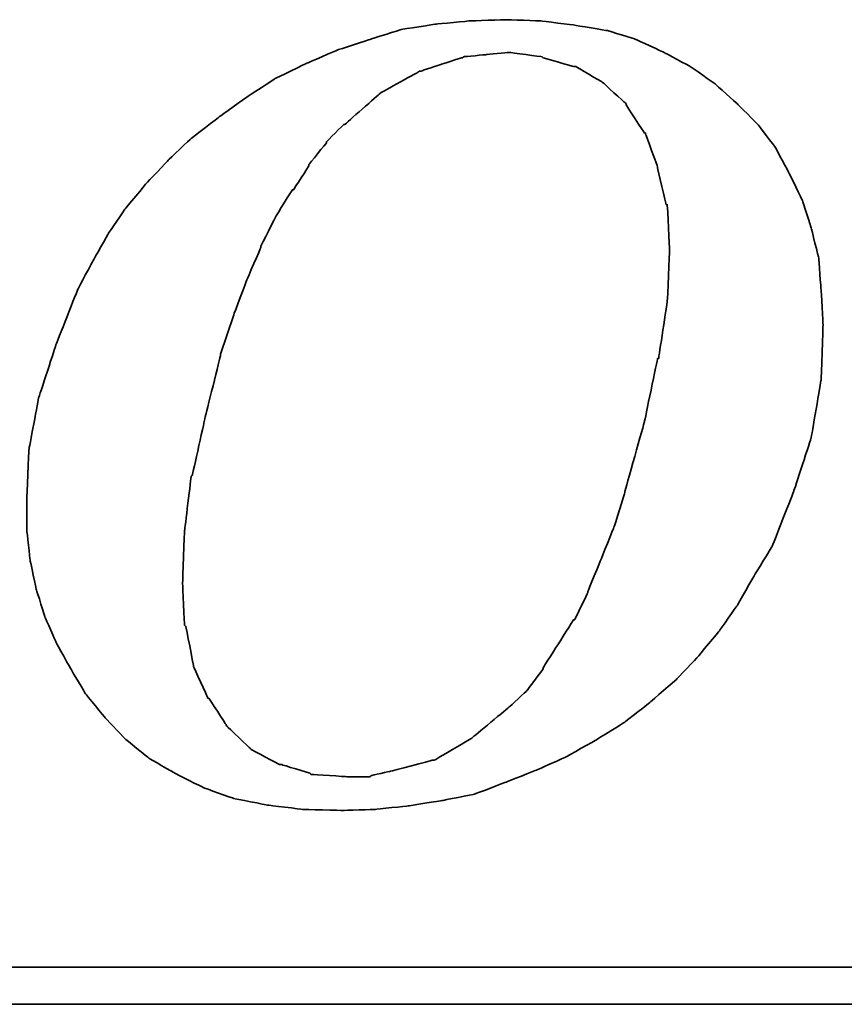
# Model space of a CAD drawing. Header units: millimetres. Extents: x -266 to -57, y 45 to 190.
# Tile 45 of 51: x -101.32 to -99.19, y 124.07 to 126.62. Entities that reach past the tile are written whole.
import ezdxf

# ---------------------------------------------------------------- set-up
doc = ezdxf.new("R2010")
doc.units = ezdxf.units.MM
doc.header["$LTSCALE"] = 0.1
doc.layers.add('CHA', color=7, linetype='CONTINUOUS')
doc.layers.add('layer 1', color=7, linetype='CONTINUOUS')

# ---------------------------------------------------------------- blocks, each defined once
blk = doc.blocks.new('TBI MOTION logo(完整正式版)')
at = {"layer": 'layer 1', "color": 22, "lineweight": 35}
for points, knots in [([(35.79625, -6.98375), (35.79625, -6.98375), (36.23125, -7.43875), (36.23125, -7.43875), (36.23125, -7.43875), (36.23125, -7.43875), (36.75625, -7.87125), (36.75625, -7.87125), (36.75625, -7.87125), (36.75625, -7.87125), (37.33125, -8.20375), (37.33125, -8.20375), (37.33125, -8.20375), (37.33125, -8.20375), (37.95625, -8.51875), (37.95625, -8.51875), (37.95625, -8.51875), (37.95625, -8.51875), (38.62625, -8.75875), (38.62625, -8.75875), (38.62625, -8.75875), (38.62625, -8.75875), (39.37125, -8.90375), (39.37125, -8.90375), (39.37125, -8.90375), (39.37125, -8.90375), (40.14125, -8.99875), (40.14125, -8.99875), (40.14125, -8.99875), (40.14125, -8.99875), (41.02625, -9.02375), (41.02625, -9.02375), (41.02625, -9.02375), (41.02625, -9.02375), (41.74625, -8.99875), (41.74625, -8.99875), (41.74625, -8.99875), (41.74625, -8.99875), (42.46625, -8.92375), (42.46625, -8.92375), (42.46625, -8.92375), (42.46625, -8.92375), (43.21125, -8.80625), (43.21125, -8.80625), (43.21125, -8.80625), (43.21125, -8.80625), (43.93125, -8.66375), (43.93125, -8.66375), (43.93125, -8.66375), (43.93125, -8.66375), (44.62625, -8.39875), (44.62625, -8.39875), (44.62625, -8.39875), (44.62625, -8.39875), (45.29625, -8.13375), (45.29625, -8.13375), (45.29625, -8.13375), (45.29625, -8.13375), (45.94625, -7.84375), (45.94625, -7.84375), (45.94625, -7.84375), (45.94625, -7.84375), (46.61625, -7.46375), (46.61625, -7.46375), (46.61625, -7.46375), (46.61625, -7.46375), (47.24125, -7.07875), (47.24125, -7.07875), (47.24125, -7.07875), (47.24125, -7.07875), (47.81625, -6.62375), (47.81625, -6.62375), (47.81625, -6.62375), (47.81625, -6.62375), (48.36875, -6.14375), (48.36875, -6.14375), (48.36875, -6.14375), (48.36875, -6.14375), (48.84625, -5.64125), (48.84625, -5.64125), (48.84625, -5.64125), (48.84625, -5.64125), (49.32625, -5.06375), (49.32625, -5.06375), (49.32625, -5.06375), (49.32625, -5.06375), (49.71125, -4.51374), (49.71125, -4.51374), (49.71125, -4.51374), (49.71125, -4.51374), (50.09625, -3.83874), (50.09625, -3.83874), (50.09625, -3.83874), (50.09625, -3.83874), (50.48125, -3.21374), (50.48125, -3.21374), (50.48125, -3.21374), (50.48125, -3.21374), (50.96125, -1.99125), (50.96125, -1.99125), (50.96125, -1.99125), (50.96125, -1.99125), (51.34375, -0.81875), (51.34375, -0.81875), (51.34375, -0.81875), (51.34375, -0.81875), (51.56125, 0.45624), (51.56125, 0.45624), (51.56125, 0.45624), (51.56125, 0.45624), (51.60625, 1.67624), (51.60625, 1.67624), (51.60625, 1.67624), (51.60625, 1.67624), (51.56125, 2.44625), (51.56125, 2.44625), (51.56125, 2.44625), (51.56125, 2.44625), (51.51125, 3.14125), (51.51125, 3.14125), (51.51125, 3.14125), (51.51125, 3.14125), (51.34375, 3.81125), (51.34375, 3.81125), (51.34375, 3.81125), (51.34375, 3.81125), (51.15125, 4.41125), (51.15125, 4.41125), (51.15125, 4.41125), (51.15125, 4.41125), (50.86125, 5.01125), (50.86125, 5.01125), (50.86125, 5.01125), (50.86125, 5.01125), (50.55125, 5.58875), (50.55125, 5.58875), (50.55125, 5.58875), (50.55125, 5.58875), (50.16625, 6.09125), (50.16625, 6.09125), (50.16625, 6.09125), (50.16625, 6.09125), (49.71125, 6.54875), (49.71125, 6.54875), (49.71125, 6.54875), (49.71125, 6.54875), (49.23125, 6.98125), (49.23125, 6.98125), (49.23125, 6.98125), (49.23125, 6.98125), (48.67875, 7.36625), (48.67875, 7.36625), (48.67875, 7.36625), (48.67875, 7.36625), (48.10375, 7.67625), (48.10375, 7.67625), (48.10375, 7.67625), (48.10375, 7.67625), (47.48125, 7.96375), (47.48125, 7.96375), (47.48125, 7.96375), (47.48125, 7.96375), (46.85625, 8.15625), (46.85625, 8.15625), (46.85625, 8.15625), (46.85625, 8.15625), (46.13625, 8.27624), (46.13625, 8.27624), (46.13625, 8.27624), (46.13625, 8.27624), (45.39125, 8.37125), (45.39125, 8.37125), (45.39125, 8.37125), (45.39125, 8.37125), (44.62625, 8.39624), (44.62625, 8.39624), (44.62625, 8.39624), (44.62625, 8.39624), (43.83625, 8.37125), (43.83625, 8.37125), (43.83625, 8.37125), (43.83625, 8.37125), (43.09125, 8.30125), (43.09125, 8.30125), (43.09125, 8.30125), (43.09125, 8.30125), (42.32125, 8.18125), (42.32125, 8.18125), (42.32125, 8.18125), (42.32125, 8.18125), (41.62875, 7.96375), (41.62875, 7.96375), (41.62875, 7.96375), (41.62875, 7.96375), (40.90625, 7.72625), (40.90625, 7.72625), (40.90625, 7.72625), (40.90625, 7.72625), (40.23624, 7.43625), (40.23624, 7.43625), (40.23624, 7.43625), (40.23624, 7.43625), (39.54124, 7.10125), (39.54124, 7.10125), (39.54124, 7.10125), (39.54124, 7.10125), (38.91625, 6.69125), (38.91625, 6.69125), (38.91625, 6.69125), (38.91625, 6.69125), (38.31625, 6.26125), (38.31625, 6.26125), (38.31625, 6.26125), (38.31625, 6.26125), (37.69125, 5.78125), (37.69125, 5.78125), (37.69125, 5.78125), (37.69125, 5.78125), (37.18625, 5.30125), (37.18625, 5.30125), (37.18625, 5.30125), (37.18625, 5.30125), (36.70625, 4.79624), (36.70625, 4.79624), (36.70625, 4.79624), (36.70625, 4.79624), (36.23125, 4.22125), (36.23125, 4.22125), (36.23125, 4.22125), (36.23125, 4.22125), (35.87124, 3.69375), (35.87124, 3.69375), (35.87124, 3.69375), (35.87124, 3.69375), (35.53125, 3.09125), (35.53125, 3.09125), (35.53125, 3.09125), (35.53125, 3.09125), (35.19875, 2.47125), (35.19875, 2.47125), (35.19875, 2.47125), (35.19875, 2.47125), (34.71625, 1.24625), (34.71625, 1.24625), (34.71625, 1.24625), (34.71625, 1.24625), (34.33125, 0.06874), (34.33125, 0.06874), (34.33125, 0.06874), (34.33125, 0.06874), (34.11625, -1.07875), (34.11625, -1.07875), (34.11625, -1.07875), (34.11625, -1.07875), (34.07125, -2.15875), (34.07125, -2.15875), (34.07125, -2.15875), (34.07125, -2.15875), (34.07125, -2.85375), (34.07125, -2.85375), (34.07125, -2.85375), (34.07125, -2.85375), (34.14125, -3.50375), (34.14125, -3.50375), (34.14125, -3.50375), (34.14125, -3.50375), (34.28625, -4.17375), (34.28625, -4.17375), (34.28625, -4.17375), (34.28625, -4.17375), (34.47625, -4.77624), (34.47625, -4.77624), (34.47625, -4.77624), (34.47625, -4.77624), (34.71625, -5.32625), (34.71625, -5.32625), (34.71625, -5.32625), (34.71625, -5.32625), (35.05375, -5.92875), (35.05375, -5.92875), (35.05375, -5.92875), (35.05375, -5.92875), (35.36375, -6.45375), (35.36375, -6.45375), (35.36375, -6.45375), (35.36375, -6.45375), (35.79625, -6.98375), (35.79625, -6.98375)], [0, 0, 0, 0, 0.01388889, 0.01388889, 0.01388889, 0.0138889, 0.02777778, 0.02777778, 0.02777778, 0.02777779, 0.04166667, 0.04166667, 0.04166667, 0.04166668, 0.05555556, 0.05555556, 0.05555556, 0.05555557, 0.06944444, 0.06944444, 0.06944444, 0.06944445, 0.08333333, 0.08333333, 0.08333333, 0.08333334, 0.09722222, 0.09722222, 0.09722222, 0.09722223, 0.11111111, 0.11111111, 0.11111111, 0.11111112, 0.125, 0.125, 0.125, 0.12500001, 0.13888889, 0.13888889, 0.13888889, 0.1388889, 0.15277778, 0.15277778, 0.15277778, 0.15277779, 0.16666667, 0.16666667, 0.16666667, 0.16666668, 0.18055556, 0.18055556, 0.18055556, 0.18055557, 0.19444444, 0.19444444, 0.19444444, 0.19444445, 0.20833333, 0.20833333, 0.20833333, 0.20833334, 0.22222222, 0.22222222, 0.22222222, 0.22222223, 0.23611111, 0.23611111, 0.23611111, 0.23611112, 0.25, 0.25, 0.25, 0.25000001, 0.26388889, 0.26388889, 0.26388889, 0.2638889, 0.27777778, 0.27777778, 0.27777778, 0.27777779, 0.29166667, 0.29166667, 0.29166667, 0.29166668, 0.30555556, 0.30555556, 0.30555556, 0.30555557, 0.31944444, 0.31944444, 0.31944444, 0.31944445, 0.33333333, 0.33333333, 0.33333333, 0.33333334, 0.34722222, 0.34722222, 0.34722222, 0.34722223, 0.36111111, 0.36111111, 0.36111111, 0.36111112, 0.375, 0.375, 0.375, 0.37500001, 0.38888889, 0.38888889, 0.38888889, 0.3888889, 0.40277778, 0.40277778, 0.40277778, 0.40277779, 0.41666667, 0.41666667, 0.41666667, 0.41666668, 0.43055556, 0.43055556, 0.43055556, 0.43055557, 0.44444444, 0.44444444, 0.44444444, 0.44444445, 0.45833333, 0.45833333, 0.45833333, 0.45833334, 0.47222222, 0.47222222, 0.47222222, 0.47222223, 0.48611111, 0.48611111, 0.48611111, 0.48611112, 0.5, 0.5, 0.5, 0.50000001, 0.51388889, 0.51388889, 0.51388889, 0.5138889, 0.52777778, 0.52777778, 0.52777778, 0.52777779, 0.54166667, 0.54166667, 0.54166667, 0.54166668, 0.55555556, 0.55555556, 0.55555556, 0.55555557, 0.56944444, 0.56944444, 0.56944444, 0.56944445, 0.58333333, 0.58333333, 0.58333333, 0.58333334, 0.59722222, 0.59722222, 0.59722222, 0.59722223, 0.61111111, 0.61111111, 0.61111111, 0.61111112, 0.625, 0.625, 0.625, 0.62500001, 0.63888889, 0.63888889, 0.63888889, 0.6388889, 0.65277778, 0.65277778, 0.65277778, 0.65277779, 0.66666667, 0.66666667, 0.66666667, 0.66666668, 0.68055556, 0.68055556, 0.68055556, 0.68055557, 0.69444444, 0.69444444, 0.69444444, 0.69444445, 0.70833333, 0.70833333, 0.70833333, 0.70833334, 0.72222222, 0.72222222, 0.72222222, 0.72222223, 0.73611111, 0.73611111, 0.73611111, 0.73611112, 0.75, 0.75, 0.75, 0.75000001, 0.76388889, 0.76388889, 0.76388889, 0.7638889, 0.77777778, 0.77777778, 0.77777778, 0.77777779, 0.79166667, 0.79166667, 0.79166667, 0.79166668, 0.80555556, 0.80555556, 0.80555556, 0.80555557, 0.81944444, 0.81944444, 0.81944444, 0.81944445, 0.83333333, 0.83333333, 0.83333333, 0.83333334, 0.84722222, 0.84722222, 0.84722222, 0.84722223, 0.86111111, 0.86111111, 0.86111111, 0.86111112, 0.875, 0.875, 0.875, 0.87500001, 0.88888889, 0.88888889, 0.88888889, 0.8888889, 0.90277778, 0.90277778, 0.90277778, 0.90277779, 0.91666667, 0.91666667, 0.91666667, 0.91666668, 0.93055556, 0.93055556, 0.93055556, 0.93055557, 0.94444444, 0.94444444, 0.94444444, 0.94444445, 0.95833333, 0.95833333, 0.95833333, 0.95833334, 0.97222222, 0.97222222, 0.97222222, 0.97222223, 0.98611111, 0.98611111, 0.98611111, 0.98611112, 1, 1, 1, 1]), ([(38.33875, 1.03124), (38.33875, 1.03124), (38.62625, 1.89625), (38.62625, 1.89625), (38.62625, 1.89625), (38.62625, 1.89625), (38.91625, 2.66375), (38.91625, 2.66375), (38.91625, 2.66375), (38.91625, 2.66375), (39.22625, 3.38125), (39.22625, 3.38125), (39.22625, 3.38125), (39.22625, 3.38125), (39.22625, 3.40624), (39.22625, 3.40624), (39.22625, 3.40624), (39.22625, 3.40624), (39.56124, 4.07624), (39.56124, 4.07624), (39.56124, 4.07624), (39.56124, 4.07624), (39.92125, 4.65125), (39.92125, 4.65125), (39.92125, 4.65125), (39.92125, 4.65125), (39.94625, 4.65125), (39.94625, 4.65125), (39.94625, 4.65125), (39.94625, 4.65125), (40.28125, 5.17875), (40.28125, 5.17875), (40.28125, 5.17875), (40.28125, 5.17875), (40.28125, 5.20375), (40.28125, 5.20375), (40.28125, 5.20375), (40.28125, 5.20375), (40.66875, 5.68625), (40.66875, 5.68625), (40.66875, 5.68625), (40.66875, 5.68625), (40.66875, 5.70625), (40.66875, 5.70625), (40.66875, 5.70625), (40.66875, 5.70625), (41.05124, 6.09125), (41.05124, 6.09125), (41.05124, 6.09125), (41.05124, 6.09125), (41.07625, 6.09125), (41.07625, 6.09125), (41.07625, 6.09125), (41.07625, 6.09125), (41.84125, 6.76625), (41.84125, 6.76625), (41.84125, 6.76625), (41.84125, 6.76625), (41.86625, 6.78625), (41.86625, 6.78625), (41.86625, 6.78625), (41.86625, 6.78625), (42.73125, 7.26624), (42.73125, 7.26624), (42.73125, 7.26624), (42.73125, 7.26624), (42.75625, 7.26624), (42.75625, 7.26624), (42.75625, 7.26624), (42.75625, 7.26624), (43.18625, 7.41125), (43.18625, 7.41125), (43.18625, 7.41125), (43.18625, 7.41125), (43.64125, 7.55625), (43.64125, 7.55625), (43.64125, 7.55625), (43.64125, 7.55625), (43.66625, 7.55625), (43.66625, 7.55625), (43.66625, 7.55625), (43.66625, 7.55625), (43.69125, 7.58124), (43.69125, 7.58124), (43.69125, 7.58124), (43.69125, 7.58124), (44.19125, 7.62625), (44.19125, 7.62625), (44.19125, 7.62625), (44.19125, 7.62625), (44.67125, 7.67625), (44.67125, 7.67625), (44.67125, 7.67625), (44.67125, 7.67625), (44.69625, 7.67625), (44.69625, 7.67625), (44.69625, 7.67625), (44.69625, 7.67625), (45.41875, 7.58124), (45.41875, 7.58124), (45.41875, 7.58124), (45.41875, 7.58124), (45.44125, 7.55625), (45.44125, 7.55625), (45.44125, 7.55625), (45.44125, 7.55625), (46.11125, 7.36625), (46.11125, 7.36625), (46.11125, 7.36625), (46.11125, 7.36625), (46.13625, 7.36625), (46.13625, 7.36625), (46.13625, 7.36625), (46.13625, 7.36625), (46.15875, 7.36625), (46.15875, 7.36625), (46.15875, 7.36625), (46.15875, 7.36625), (46.73625, 7.02624), (46.73625, 7.02624), (46.73625, 7.02624), (46.73625, 7.02624), (46.76125, 7.00624), (46.76125, 7.00624), (46.76125, 7.00624), (46.76125, 7.00624), (47.24125, 6.57124), (47.24125, 6.57124), (47.24125, 6.57124), (47.24125, 6.57124), (47.26625, 6.54875), (47.26625, 6.54875), (47.26625, 6.54875), (47.26625, 6.54875), (47.26625, 6.52375), (47.26625, 6.52375), (47.26625, 6.52375), (47.26625, 6.52375), (47.67375, 5.89875), (47.67375, 5.89875), (47.67375, 5.89875), (47.67375, 5.89875), (47.69625, 5.89875), (47.69625, 5.89875), (47.69625, 5.89875), (47.69625, 5.89875), (47.69625, 5.87625), (47.69625, 5.87625), (47.69625, 5.87625), (47.69625, 5.87625), (47.96125, 5.15625), (47.96125, 5.15625), (47.96125, 5.15625), (47.96125, 5.15625), (47.96125, 5.13125), (47.96125, 5.13125), (47.96125, 5.13125), (47.96125, 5.13125), (48.15125, 4.31875), (48.15125, 4.31875), (48.15125, 4.31875), (48.15125, 4.31875), (48.17625, 4.31875), (48.17625, 4.31875), (48.17625, 4.31875), (48.17625, 4.31875), (48.17625, 4.29125), (48.17625, 4.29125), (48.17625, 4.29125), (48.17625, 4.29125), (48.22625, 3.33125), (48.22625, 3.33125), (48.22625, 3.33125), (48.22625, 3.33125), (48.22625, 3.30875), (48.22625, 3.30875), (48.22625, 3.30875), (48.22625, 3.30875), (48.17625, 2.20624), (48.17625, 2.20624), (48.17625, 2.20624), (48.17625, 2.20624), (48.17625, 2.18124), (48.17625, 2.18124), (48.17625, 2.18124), (48.17625, 2.18124), (47.98375, 0.93624), (47.98375, 0.93624), (47.98375, 0.93624), (47.98375, 0.93624), (47.96125, 0.93624), (47.96125, 0.93624), (47.96125, 0.93624), (47.96125, 0.93624), (47.67375, -0.45874), (47.67375, -0.45874), (47.67375, -0.45874), (47.67375, -0.45874), (47.24125, -1.99125), (47.24125, -1.99125), (47.24125, -1.99125), (47.24125, -1.99125), (47.24125, -2.01874), (47.24125, -2.01874), (47.24125, -2.01874), (47.24125, -2.01874), (47.00125, -2.78375), (47.00125, -2.78375), (47.00125, -2.78375), (47.00125, -2.78375), (46.71125, -3.50375), (46.71125, -3.50375), (46.71125, -3.50375), (46.71125, -3.50375), (46.42625, -4.19875), (46.42625, -4.19875), (46.42625, -4.19875), (46.42625, -4.19875), (46.42625, -4.22375), (46.42625, -4.22375), (46.42625, -4.22375), (46.42625, -4.22375), (46.13625, -4.82374), (46.13625, -4.82374), (46.13625, -4.82374), (46.13625, -4.82374), (46.11125, -4.82374), (46.11125, -4.82374), (46.11125, -4.82374), (46.11125, -4.82374), (45.77625, -5.35125), (45.77625, -5.35125), (45.77625, -5.35125), (45.77625, -5.35125), (45.44125, -5.87875), (45.44125, -5.87875), (45.44125, -5.87875), (45.44125, -5.87875), (45.44125, -5.90375), (45.44125, -5.90375), (45.44125, -5.90375), (45.44125, -5.90375), (45.10625, -6.35875), (45.10625, -6.35875), (45.10625, -6.35875), (45.10625, -6.35875), (45.08125, -6.38375), (45.08125, -6.38375), (45.08125, -6.38375), (45.08125, -6.38375), (44.69625, -6.74375), (44.69625, -6.74375), (44.69625, -6.74375), (44.69625, -6.74375), (43.88375, -7.41625), (43.88375, -7.41625), (43.88375, -7.41625), (43.88375, -7.41625), (43.85625, -7.43875), (43.85625, -7.43875), (43.85625, -7.43875), (43.85625, -7.43875), (43.04125, -7.91875), (43.04125, -7.91875), (43.04125, -7.91875), (43.04125, -7.91875), (43.01625, -7.91875), (43.01625, -7.91875), (43.01625, -7.91875), (43.01625, -7.91875), (42.99625, -7.91875), (42.99625, -7.91875), (42.99625, -7.91875), (42.99625, -7.91875), (42.08125, -8.15875), (42.08125, -8.15875), (42.08125, -8.15875), (42.08125, -8.15875), (41.65125, -8.25625), (41.65125, -8.25625), (41.65125, -8.25625), (41.65125, -8.25625), (41.62875, -8.27875), (41.62875, -8.27875), (41.62875, -8.27875), (41.62875, -8.27875), (41.60125, -8.27875), (41.60125, -8.27875), (41.60125, -8.27875), (41.60125, -8.27875), (41.12125, -8.27875), (41.12125, -8.27875), (41.12125, -8.27875), (41.12125, -8.27875), (40.35624, -8.23125), (40.35624, -8.23125), (40.35624, -8.23125), (40.35624, -8.23125), (40.33125, -8.23125), (40.33125, -8.23125), (40.33125, -8.23125), (40.33125, -8.23125), (40.30625, -8.20375), (40.30625, -8.20375), (40.30625, -8.20375), (40.30625, -8.20375), (39.68375, -8.01375), (39.68375, -8.01375), (39.68375, -8.01375), (39.68375, -8.01375), (39.66124, -8.01375), (39.66124, -8.01375), (39.66124, -8.01375), (39.66124, -8.01375), (39.63625, -8.01375), (39.63625, -8.01375), (39.63625, -8.01375), (39.63625, -8.01375), (39.01125, -7.67875), (39.01125, -7.67875), (39.01125, -7.67875), (39.01125, -7.67875), (38.98875, -7.65375), (38.98875, -7.65375), (38.98875, -7.65375), (38.98875, -7.65375), (38.48625, -7.17375), (38.48625, -7.17375), (38.48625, -7.17375), (38.48625, -7.17375), (38.45875, -7.14875), (38.45875, -7.14875), (38.45875, -7.14875), (38.45875, -7.14875), (38.45875, -7.12875), (38.45875, -7.12875), (38.45875, -7.12875), (38.45875, -7.12875), (38.07625, -6.54875), (38.07625, -6.54875), (38.07625, -6.54875), (38.07625, -6.54875), (38.05125, -6.54875), (38.05125, -6.54875), (38.05125, -6.54875), (38.05125, -6.54875), (38.05125, -6.52875), (38.05125, -6.52875), (38.05125, -6.52875), (38.05125, -6.52875), (37.74125, -5.85375), (37.74125, -5.85375), (37.74125, -5.85375), (37.74125, -5.85375), (37.74125, -5.82875), (37.74125, -5.82875), (37.74125, -5.82875), (37.74125, -5.82875), (37.57375, -4.96875), (37.57375, -4.96875), (37.57375, -4.96875), (37.57375, -4.96875), (37.54625, -4.94375), (37.54625, -4.94375), (37.54625, -4.94375), (37.54625, -4.94375), (37.50125, -4.03375), (37.50125, -4.03375), (37.50125, -4.03375), (37.50125, -4.03375), (37.50125, -4.00875), (37.50125, -4.00875), (37.50125, -4.00875), (37.50125, -4.00875), (37.54625, -2.85375), (37.54625, -2.85375), (37.54625, -2.85375), (37.54625, -2.85375), (37.69125, -1.65875), (37.69125, -1.65875), (37.69125, -1.65875), (37.69125, -1.65875), (37.71624, -1.63375), (37.71624, -1.63375), (37.71624, -1.63375), (37.71624, -1.63375), (38.00375, -0.33875), (38.00375, -0.33875), (38.00375, -0.33875), (38.00375, -0.33875), (38.33875, 1.00624), (38.33875, 1.00624), (38.33875, 1.00624), (38.33875, 1.00624), (38.33875, 1.03124), (38.33875, 1.03124)], [0, 0, 0, 0, 0.01010101, 0.01010101, 0.01010101, 0.01010102, 0.02020202, 0.02020202, 0.02020202, 0.02020203, 0.03030303, 0.03030303, 0.03030303, 0.03030304, 0.04040404, 0.04040404, 0.04040404, 0.04040405, 0.05050505, 0.05050505, 0.05050505, 0.05050506, 0.06060606, 0.06060606, 0.06060606, 0.06060607, 0.07070707, 0.07070707, 0.07070707, 0.07070708, 0.08080808, 0.08080808, 0.08080808, 0.08080809, 0.09090909, 0.09090909, 0.09090909, 0.0909091, 0.1010101, 0.1010101, 0.1010101, 0.10101011, 0.11111111, 0.11111111, 0.11111111, 0.11111112, 0.12121212, 0.12121212, 0.12121212, 0.12121213, 0.13131313, 0.13131313, 0.13131313, 0.13131314, 0.14141414, 0.14141414, 0.14141414, 0.14141415, 0.15151515, 0.15151515, 0.15151515, 0.15151516, 0.16161616, 0.16161616, 0.16161616, 0.16161617, 0.17171717, 0.17171717, 0.17171717, 0.17171718, 0.18181818, 0.18181818, 0.18181818, 0.18181819, 0.19191919, 0.19191919, 0.19191919, 0.1919192, 0.2020202, 0.2020202, 0.2020202, 0.20202021, 0.21212121, 0.21212121, 0.21212121, 0.21212122, 0.22222222, 0.22222222, 0.22222222, 0.22222223, 0.23232323, 0.23232323, 0.23232323, 0.23232324, 0.24242424, 0.24242424, 0.24242424, 0.24242425, 0.25252525, 0.25252525, 0.25252525, 0.25252526, 0.26262626, 0.26262626, 0.26262626, 0.26262627, 0.27272727, 0.27272727, 0.27272727, 0.27272728, 0.28282828, 0.28282828, 0.28282828, 0.28282829, 0.29292929, 0.29292929, 0.29292929, 0.2929293, 0.3030303, 0.3030303, 0.3030303, 0.30303031, 0.31313131, 0.31313131, 0.31313131, 0.31313132, 0.32323232, 0.32323232, 0.32323232, 0.32323233, 0.33333333, 0.33333333, 0.33333333, 0.33333334, 0.34343434, 0.34343434, 0.34343434, 0.34343435, 0.35353535, 0.35353535, 0.35353535, 0.35353536, 0.36363636, 0.36363636, 0.36363636, 0.36363637, 0.37373737, 0.37373737, 0.37373737, 0.37373738, 0.38383838, 0.38383838, 0.38383838, 0.38383839, 0.39393939, 0.39393939, 0.39393939, 0.3939394, 0.4040404, 0.4040404, 0.4040404, 0.40404041, 0.41414141, 0.41414141, 0.41414141, 0.41414142, 0.42424242, 0.42424242, 0.42424242, 0.42424243, 0.43434343, 0.43434343, 0.43434343, 0.43434344, 0.44444444, 0.44444444, 0.44444444, 0.44444445, 0.45454545, 0.45454545, 0.45454545, 0.45454546, 0.46464646, 0.46464646, 0.46464646, 0.46464647, 0.47474747, 0.47474747, 0.47474747, 0.47474748, 0.48484848, 0.48484848, 0.48484848, 0.48484849, 0.49494949, 0.49494949, 0.49494949, 0.4949495, 0.50505051, 0.50505051, 0.50505051, 0.50505052, 0.51515152, 0.51515152, 0.51515152, 0.51515153, 0.52525253, 0.52525253, 0.52525253, 0.52525254, 0.53535354, 0.53535354, 0.53535354, 0.53535355, 0.54545455, 0.54545455, 0.54545455, 0.54545456, 0.55555556, 0.55555556, 0.55555556, 0.55555557, 0.56565657, 0.56565657, 0.56565657, 0.56565658, 0.57575758, 0.57575758, 0.57575758, 0.57575759, 0.58585859, 0.58585859, 0.58585859, 0.5858586, 0.5959596, 0.5959596, 0.5959596, 0.59595961, 0.60606061, 0.60606061, 0.60606061, 0.60606062, 0.61616162, 0.61616162, 0.61616162, 0.61616163, 0.62626263, 0.62626263, 0.62626263, 0.62626264, 0.63636364, 0.63636364, 0.63636364, 0.63636365, 0.64646465, 0.64646465, 0.64646465, 0.64646466, 0.65656566, 0.65656566, 0.65656566, 0.65656567, 0.66666667, 0.66666667, 0.66666667, 0.66666668, 0.67676768, 0.67676768, 0.67676768, 0.67676769, 0.68686869, 0.68686869, 0.68686869, 0.6868687, 0.6969697, 0.6969697, 0.6969697, 0.69696971, 0.70707071, 0.70707071, 0.70707071, 0.70707072, 0.71717172, 0.71717172, 0.71717172, 0.71717173, 0.72727273, 0.72727273, 0.72727273, 0.72727274, 0.73737374, 0.73737374, 0.73737374, 0.73737375, 0.74747475, 0.74747475, 0.74747475, 0.74747476, 0.75757576, 0.75757576, 0.75757576, 0.75757577, 0.76767677, 0.76767677, 0.76767677, 0.76767678, 0.77777778, 0.77777778, 0.77777778, 0.77777779, 0.78787879, 0.78787879, 0.78787879, 0.7878788, 0.7979798, 0.7979798, 0.7979798, 0.79797981, 0.80808081, 0.80808081, 0.80808081, 0.80808082, 0.81818182, 0.81818182, 0.81818182, 0.81818183, 0.82828283, 0.82828283, 0.82828283, 0.82828284, 0.83838384, 0.83838384, 0.83838384, 0.83838385, 0.84848485, 0.84848485, 0.84848485, 0.84848486, 0.85858586, 0.85858586, 0.85858586, 0.85858587, 0.86868687, 0.86868687, 0.86868687, 0.86868688, 0.87878788, 0.87878788, 0.87878788, 0.87878789, 0.88888889, 0.88888889, 0.88888889, 0.8888889, 0.8989899, 0.8989899, 0.8989899, 0.89898991, 0.90909091, 0.90909091, 0.90909091, 0.90909092, 0.91919192, 0.91919192, 0.91919192, 0.91919193, 0.92929293, 0.92929293, 0.92929293, 0.92929294, 0.93939394, 0.93939394, 0.93939394, 0.93939395, 0.94949495, 0.94949495, 0.94949495, 0.94949496, 0.95959596, 0.95959596, 0.95959596, 0.95959597, 0.96969697, 0.96969697, 0.96969697, 0.96969698, 0.97979798, 0.97979798, 0.97979798, 0.97979799, 0.98989899, 0.98989899, 0.98989899, 0.989899, 1, 1, 1, 1]), ([(75.90875, -9.47875), (75.90875, -9.47875), (75.90875, -12.28625), (75.90875, -12.28625), (75.90875, -12.28625), (75.90875, -12.28625), (75.90875, -12.47875), (75.90875, -12.47875), (75.90875, -12.47875), (75.90875, -12.47875), (75.71625, -12.47875), (75.71625, -12.47875), (75.71625, -12.47875), (75.71625, -12.47875), (-88.32875, -12.47875), (-88.32875, -12.47875), (-88.32875, -12.47875), (-88.32875, -12.47875), (-88.32875, -13.29375), (-88.32875, -13.29375), (-88.32875, -13.29375), (-88.32875, -13.29375), (82.89125, -13.29375), (82.89125, -13.29375), (82.89125, -13.29375), (82.89125, -13.29375), (75.90875, -9.47875), (75.90875, -9.47875)], [0, 0, 0, 0, 0.14285714, 0.14285714, 0.14285714, 0.14285715, 0.28571429, 0.28571429, 0.28571429, 0.2857143, 0.42857143, 0.42857143, 0.42857143, 0.42857144, 0.57142857, 0.57142857, 0.57142857, 0.57142858, 0.71428571, 0.71428571, 0.71428571, 0.71428572, 0.85714286, 0.85714286, 0.85714286, 0.85714287, 1, 1, 1, 1])]:
    blk.add_open_spline(points, degree=3, knots=knots, dxfattribs=at)

msp = doc.modelspace()

# ---------------------------------------------------------------- block references
at = {"layer": 'CHA', "color": 7, "xscale": 0.1176925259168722, "yscale": 0.1176925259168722, "zscale": 0.1176925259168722}
msp.add_blockref('TBI MOTION logo(完整正式版)', (-105.3156, 125.6307), dxfattribs=at)

doc.saveas('drawing.dxf')
